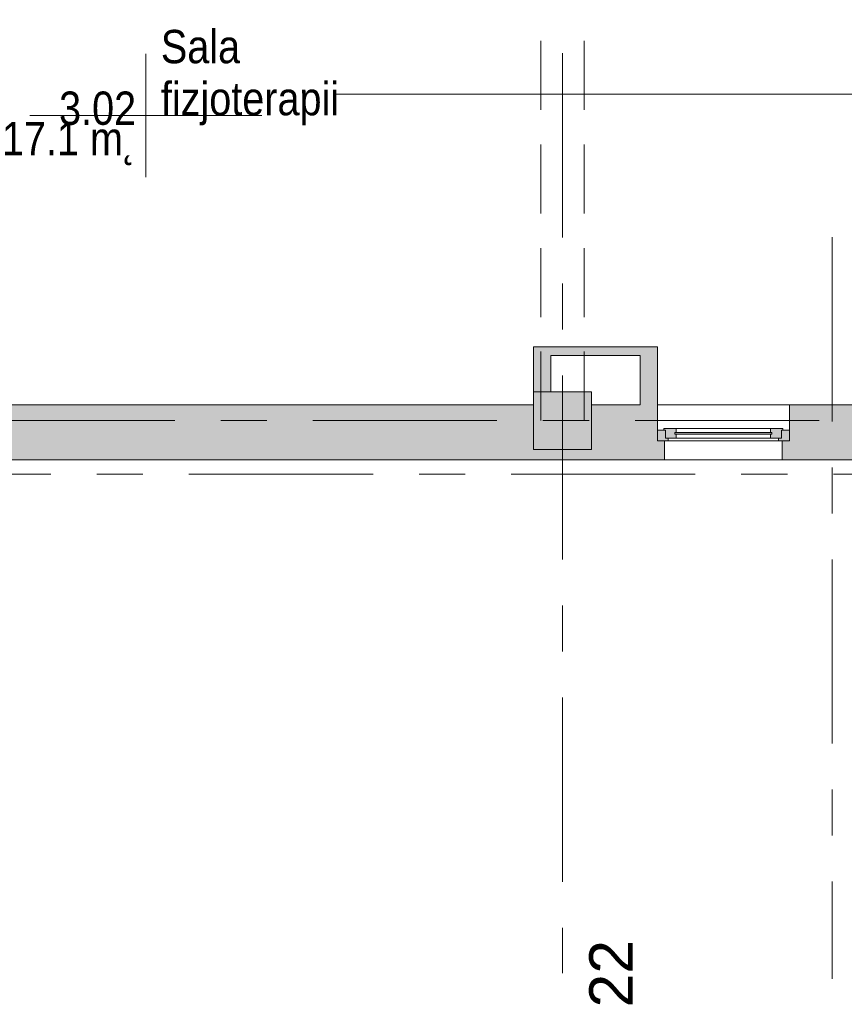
# Model space of a CAD drawing. Header units: centimetres. Extents: x -1737 to 22393, y -8842 to 3838.
# Tile 2 of 167: x -987 to -418, y 6 to 685. Entities that reach past the tile are written whole.
import ezdxf

# ---------------------------------------------------------------- set-up
doc = ezdxf.new("R2010")
doc.units = ezdxf.units.CM
doc.linetypes.add('Oś', pattern=[222.25, 127, -31.75, 31.75, -31.75])
doc.linetypes.add('Ukryte', pattern=[71.438, 47.625, -23.813])
for name, color, linetype, lineweight in [('A-AREA-IDEN', 2, 'Continuous', 13), ('A-DETL-HDLN', 90, 'Ukryte', 9), ('A-DETL-THIN', 151, 'Continuous', 9), ('A-GLAZ', 151, 'Continuous', 13), ('A-WALL', 113, 'Continuous', 13), ('A-WALL-PATT', 111, 'Continuous', 13), ('S-COLS', 52, 'Continuous', 13), ('S-GRID', 1, 'Continuous', 13), ('S-GRID-IDEN', 1, 'Continuous', 13)]:
    doc.layers.add(name, color=color, linetype=linetype, lineweight=lineweight)
doc.styles.add('Arial_4', font='arial.ttf', dxfattribs={"height": 30})
doc.styles.add('Arial_7', font='arial.ttf', dxfattribs={"width": 0.85, "height": 23})

# ---------------------------------------------------------------- blocks, each defined once
blk = doc.blocks.new('Pawilon E_rvt-1-3_piętro I __3_90 m_ - stan projektowany')
at = {"layer": 'S-GRID', "linetype": 'Oś'}
for p, q in [((-426.62, 534.83), (-426.62, 23.18)), ((368.01, 371.33), (-1702.93, 371.33))]:
    blk.add_line(p, q, dxfattribs=at)
blk = doc.blocks.new('M_Concrete-Square-Column - 400 x 400mm-1512407-3_piętro I __3_90 m_ - stan projektowany')
at = {"layer": 'S-COLS', "lineweight": 9}
blk.add_hatch(color=253, dxfattribs=at).paths.add_polyline_path([(20, -20), (20, 20), (-20, 20), (-20, -20), (11, -20)], flags=0)
for p, q in [((20, 20), (-20, 20)), ((-20, 20), (-20, -20)), ((20, -20), (20, 20)), ((-20, -20), (20, -20))]:
    blk.add_line(p, q, dxfattribs=at)
blk = doc.blocks.new('Okno - automatyczna etykieta - 91x181-2208600-3_piętro I __3_90 m_ - stan projektowany')
at = {"layer": 'A-GLAZ', "lineweight": 9}
h = blk.add_hatch(color=253, dxfattribs=at)
h.paths.add_polyline_path([(-45.5, -6), (-38, -6), (-38, -4), (-40, -3.93), (-40, 1.5), (-45.5, 1.5)], flags=0)
h.paths.add_polyline_path([(45.5, -6), (45.5, 1.5), (40, 1.5), (40, -4), (38, -4), (38, -6), (40.5, -6)], flags=0)
h = blk.add_hatch(color=253, dxfattribs=at)
h.paths.add_polyline_path([(-32.5, -4), (-32.5, -1.25), (-33.5, -1.25), (-33.5, -0.25), (-32.5, -0.25), (-32.5, 2.5), (-41, 2.5), (-41, 1.5), (-40, 1.5), (-40, -4), (-33.5, -4)], flags=0)
h.paths.add_polyline_path([(40, -4), (40, 1.5), (41, 1.5), (41, 2.5), (32.5, 2.5), (32.5, -0.25), (33.5, -0.25), (33.5, -1.25), (32.5, -1.25), (32.5, -4), (38, -4)], flags=0)
blk.add_hatch(color=253, dxfattribs=at).paths.add_polyline_path([(-24.16, -1.25), (33.5, -1.25), (33.5, -0.25), (-33.5, -0.25), (-33.5, -1.25), (-32.5, -1.25)], flags=0)
for p, q in [((-45.5, 1.5), (-40, 1.5)), ((-45.5, -6), (-45.5, 1.5)), ((-41, 2.5), (-32.5, 2.5)), ((-41, 1.5), (-41, 2.5)), ((-40, 1.5), (-41, 1.5)), ((-40, -4), (-40, 1.5)), ((-40, 1.5), (-40, -4)), ((-32.5, 2.5), (-32.5, -0.25)), ((32.5, 2.5), (-32.5, 2.5)), ((32.5, 2.5), (41, 2.5)), ((32.5, -0.25), (32.5, 2.5)), ((40, 1.5), (40, -4)), ((41, 1.5), (40, 1.5)), ((40, 1.5), (45.5, 1.5)), ((40, -4), (40, 1.5)), ((41, 2.5), (41, 1.5)), ((45.5, 1.5), (45.5, -6)), ((-38, -6), (-45.5, -6)), ((-45.5, -6), (45.5, -6)), ((-32.5, -4), (-40, -4)), ((-40, -4), (-38, -4)), ((-38, -4), (-38, -6)), ((38, -6), (-38, -6)), ((-33.5, -1.25), (-33.5, -0.25)), ((-33.5, -0.25), (33.5, -0.25)), ((-33.5, -0.25), (-33.5, -1.25)), ((-32.5, -0.25), (-33.5, -0.25)), ((33.5, -1.25), (-33.5, -1.25)), ((-33.5, -1.25), (-32.5, -1.25)), ((-32.5, -1.25), (-32.5, -4)), ((32.5, -4), (-32.5, -4)), ((33.5, -0.25), (32.5, -0.25)), ((32.5, -1.25), (33.5, -1.25)), ((32.5, -4), (32.5, -1.25)), ((40, -4), (32.5, -4)), ((33.5, -0.25), (33.5, -1.25)), ((33.5, -1.25), (33.5, -0.25)), ((38, -4), (40, -4)), ((38, -6), (38, -4)), ((45.5, -6), (38, -6))]:
    blk.add_line(p, q, dxfattribs=at)
blk = doc.blocks.new('METKA_POMIESZCZENIA2 - Rozbudowana krótka - bez ramki-2403173-3_piętro I __3_90 m_ - stan projektowany')
at = {"layer": 'A-AREA-IDEN'}
for p, q in [((0, 0.425), (0, 0)), ((0.0976, 0), (-0.8, 0)), ((-0.8, 0), (0.8, 0)), ((0, 0), (0, -0.425))]:
    blk.add_line(p, q, dxfattribs=at)

msp = doc.modelspace()

# ---------------------------------------------------------------- hatches: boundary and pattern name
at = {"layer": 'A-WALL-PATT'}
for points in [[(-629.45, 428.33), (-620.62, 428.33), (-620.62, 459.33), (-632.62, 459.33), (-632.62, 428.33)], [(-569.82, 453.33), (-547.12, 453.33), (-547.12, 459.33), (-620.62, 459.33), (-620.62, 453.33), (-574.33, 453.33)], [(-559.12, 419.33), (-547.12, 419.33), (-547.12, 453.33), (-559.12, 453.33), (-559.12, 425.53)]]:
    msp.add_hatch(color=9, dxfattribs=at).paths.add_polyline_path(points, flags=0)
h = msp.add_hatch(color=9, dxfattribs=at)
h.paths.add_polyline_path([(21.88, 381.33), (21.88, 394.33), (16.88, 394.33), (16.88, 419.33), (7.38, 419.33), (7.38, 388.33), (-32.62, 388.33), (-32.62, 419.33), (-42.12, 419.33), (-42.12, 394.33), (-47.12, 394.33), (-47.12, 381.33), (16.88, 381.33)], flags=0)
h.paths.add_polyline_path([(-392.12, 381.33), (-392.12, 394.33), (-397.12, 394.33), (-397.12, 419.33), (-399.62, 419.33), (-399.62, 400.33), (-411.62, 400.33), (-411.62, 419.33), (-456.12, 419.33), (-456.12, 394.33), (-461.12, 394.33), (-461.12, 381.33), (-397.12, 381.33)], flags=0)
h.paths.add_polyline_path([(495.98, 381.33), (530.38, 381.33), (530.38, 419.33), (492.38, 419.33), (492.38, 381.33)], flags=0)
h.paths.add_polyline_path([(-592.62, 381.33), (-542.12, 381.33), (-542.12, 394.33), (-547.12, 394.33), (-547.12, 419.33), (-592.62, 419.33), (-592.62, 388.33), (-632.62, 388.33), (-632.62, 419.33), (-1192.62, 419.33), (-1192.62, 388.33), (-1201.62, 388.33), (-1201.62, 381.33), (-632.62, 381.33)], flags=0)
h.paths.add_polyline_path([(299.49, 381.33), (302.38, 381.33), (302.35, 419.33), (197.88, 419.33), (197.88, 394.33), (192.88, 394.33), (192.88, 381.33), (253.13, 381.33)], flags=0)

# ---------------------------------------------------------------- linework, layer by layer
at = {"layer": 'A-AREA-IDEN'}
msp.add_line((-267.84, 633.63), (-768.73, 633.63), dxfattribs=at)
at = {"layer": 'A-DETL-HDLN'}
for p, q in [((-627.62, 408.33), (-627.62, 2788.33)), ((-627.62, 408.33), (-627.62, 2788.33)), ((-597.62, 408.33), (-597.62, 2788.33)), ((-597.62, 408.33), (-597.62, 2788.33))]:
    msp.add_line(p, q, dxfattribs=at)
at = {"layer": 'A-DETL-THIN'}
msp.add_line((-597.62, 453.33), (-597.62, 428.33), dxfattribs=at)
msp.add_line((-597.62, 453.33), (-597.62, 428.33), dxfattribs=at)
at = {"layer": 'A-WALL', "lineweight": 9}
for p, q in [((-632.62, 459.33), (-632.62, 428.33)), ((-547.12, 459.33), (-632.62, 459.33)), ((-547.12, 401.83), (-547.12, 459.33)), ((-620.62, 428.33), (-620.62, 453.33)), ((-620.62, 453.33), (-559.12, 453.33)), ((-559.12, 453.33), (-559.12, 419.33)), ((-632.62, 419.33), (-1192.62, 419.33)), ((-559.12, 419.33), (-592.62, 419.33)), ((-547.12, 419.33), (-411.62, 419.33)), ((-456.12, 419.33), (-456.12, 401.83)), ((-542.12, 381.33), (-542.12, 394.33)), ((-461.12, 394.33), (-461.12, 381.33)), ((-1239.62, 381.33), (302.38, 381.33))]:
    msp.add_line(p, q, dxfattribs=at)
at = {"layer": 'S-GRID', "linetype": 'Oś'}
for p, q in [((-612.62, 2884.27), (-612.62, 27.13)), ((1342.46, 408.33), (-1368.76, 408.33))]:
    msp.add_line(p, q, dxfattribs=at)

# ---------------------------------------------------------------- block references
at = {"lineweight": 5}
msp.add_blockref('Pawilon E_rvt-1-3_piętro I __3_90 m_ - stan projektowany', (0, 0), dxfattribs=at)
at = {"layer": 'A-AREA-IDEN', "xscale": 99.99999999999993, "yscale": 99.99999999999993, "zscale": 99.99999999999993}
msp.add_blockref('METKA_POMIESZCZENIA2 - Rozbudowana krótka - bez ramki-2403173-3_piętro I __3_90 m_ - stan projektowany', (-900.03, 618.83), dxfattribs=at)
at = {"layer": 'A-GLAZ', "lineweight": 9}
msp.add_blockref('Okno - automatyczna etykieta - 91x181-2208600-3_piętro I __3_90 m_ - stan projektowany', (-501.62, 400.33), dxfattribs=at)
at = {"layer": 'S-COLS', "lineweight": 9}
msp.add_blockref('M_Concrete-Square-Column - 400 x 400mm-1512407-3_piętro I __3_90 m_ - stan projektowany', (-612.62, 408.33), dxfattribs=at)

# ---------------------------------------------------------------- texts
at = {"layer": 'A-AREA-IDEN', "color": 0, "char_height": 23, "line_spacing_factor": 0.936439, "style": 'Arial_7'}
for s, insert, width, attachment_point in [('\\pxt3.69565,7.3913,11.08696,14.78261,18.47826,22.17391,25.86957,29.56522,33.26087,36.95652,40.65217,44.34783,48.04348,51.73913,55.43478,59.13043,62.82609,66.52174,70.21739,73.91304,77.6087,81.30435,85,88.69565,92.3913,96.08696,99.78261,103.47826,107.17391,110.86957,114.56522,118.26087;{Sala\\Pfizjoterapii}', (-889.6, 612.05), 120.87, 7), ('\\pxqr,t3.69565,7.3913,11.08696,14.78261,18.47826,22.17391,25.86957,29.56522,33.26087,36.95652,40.65217,44.34783,48.04348,51.73913,55.43478,59.13043,62.82609,66.52174,70.21739,73.91304,77.6087,81.30435,85,88.69565,92.3913,96.08696,99.78261,103.47826,107.17391,110.86957,114.56522,118.26087;{3.02}', (-906.68, 612.05), 52.87, 9), ('\\pt84.99995,169.9999,255.00008,340.00003,424.99998,509.99993,595.00011,680.00006,765.00001,849.99996,934.99991,1020.00009,1105.00004,1189.99999,1274.99994,1359.99989,1445.00007,1530.00002,1614.99997,1699.99992,1785.0001,1870.00005,1955,2039.99995,2124.9999,2210.00008,2295.00003,2379.99998,2464.99993,2550.00011,2635.00006,2720.00001;17.1 m˛', (-906.68, 614.44), 91.63, 3)]:
    msp.add_mtext(s, dxfattribs=dict(at, insert=insert, width=width, attachment_point=attachment_point))
at = {"layer": 'S-GRID-IDEN', "insert": (-579.12, 26.79), "char_height": 30, "width": 48.3, "attachment_point": 5, "rotation": 90, "line_spacing_factor": 0.936439, "style": 'Arial_4'}
msp.add_mtext('\\pxqc,t4.23333,8.46667,12.7,16.93333,21.16667,25.4,29.63333,33.86667,38.1,42.33333,46.56667,50.8,55.03333,59.26667,63.5,67.73333,71.96667,76.2,80.43333,84.66667,88.9,93.13333,97.36667,101.6,105.83333,110.06667,114.3,118.53333,122.76667,127,131.23333,135.46667;{22}', dxfattribs=at)

doc.saveas('drawing.dxf')
